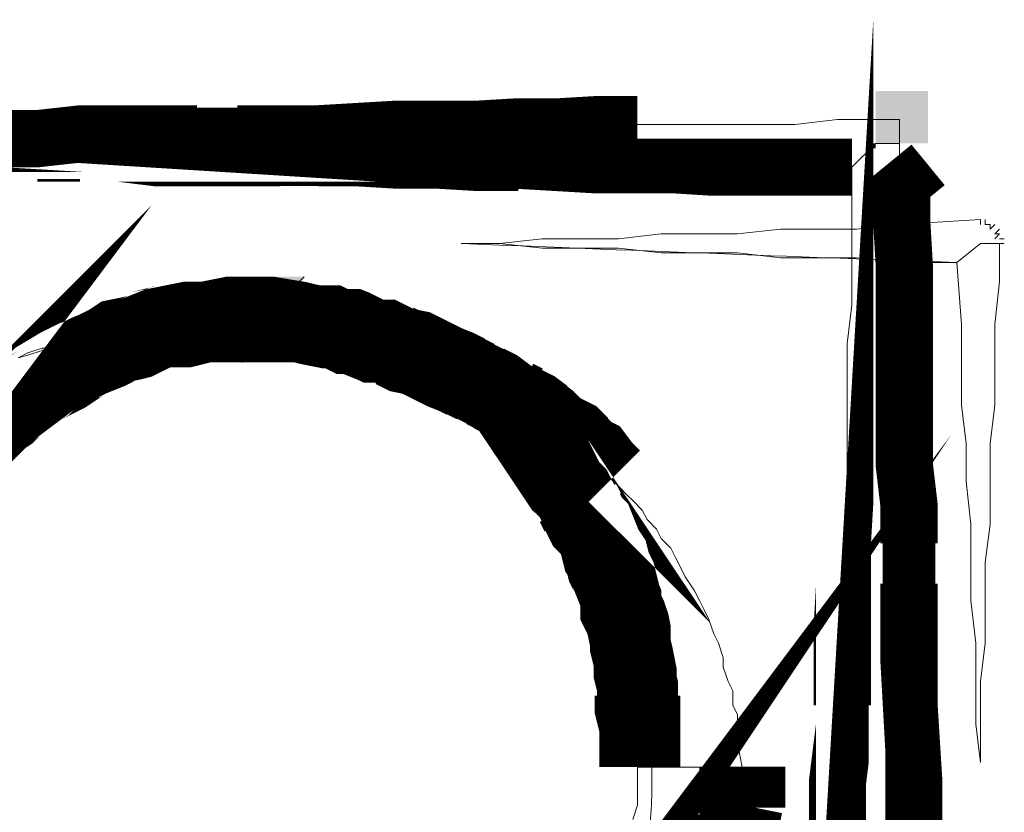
# Model space of a CAD drawing. Header units: millimetres. Extents: x 884 to 1304, y -359 to 61.
# Tile 6 of 10: x 1197.77 to 1206.58, y -313.61 to -306.51. Entities that reach past the tile are written whole.
import ezdxf

# ---------------------------------------------------------------- set-up
doc = ezdxf.new("R2010")
doc.units = ezdxf.units.MM
doc.layers.add('PDF_A-TABELKA', color=7, linetype='Continuous')
doc.layers.add('SQ_TAB TEKST', color=8, linetype='Continuous', lineweight=0)

# ---------------------------------------------------------------- blocks, each defined once
blk = doc.blocks.new('tabelka')
at = {"layer": 'PDF_A-TABELKA', "lineweight": 0}
for points, format in [([(25691.16541965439, -27713.13724197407, 5.115070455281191, 5.115070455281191, 0), (25691.16541965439, -27709.72719500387, 5.115070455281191, 5.115070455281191, 0), (25691.16541965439, -27705.8908921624, 5.115070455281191, 5.115070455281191, 0), (25691.59167552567, -27702.48084519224, 4.688814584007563, 4.688814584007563, 0), (25691.59167552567, -27699.07079822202, 5.115070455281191, 5.115070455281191, 0), (25691.59167552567, -27695.23449538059, 5.115070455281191, 5.115070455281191, 0), (25691.59167552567, -27691.82444841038, 5.115070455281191, 5.115070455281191, 0), (25691.59167552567, -27688.20127350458, 4.688814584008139, 4.688814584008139, 0), (25691.80480346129, -27684.57809859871, 5.115070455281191, 5.115070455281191, 0), (25691.80480346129, -27681.16805162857, 0, 0, 0), (25692.01793139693, -27677.54487672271, 0, 0, 0), (25692.01793139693, -27673.92170181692, 0, 0, 0), (25692.01793139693, -27670.5116548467, 0, 0, 0), (25692.01793139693, -27666.67535200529, 0, 0, 0), (25692.23105933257, -27663.26530503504, 0, 0, 0), (25692.23105933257, -27659.64213012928, 0, 0, 0), (25692.4441872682, -27656.0189552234, 0, 0, 0), (25692.4441872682, -27650.90388476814, 5.115070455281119, 5.115070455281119, 0), (25687.32911681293, -27650.90388476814, 5.115070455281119, 5.115070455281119, 0), (25683.91906984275, -27650.90388476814, 5.115070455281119, 5.115070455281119, 0), (25680.29589493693, -27650.90388476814, 5.115070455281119, 5.115070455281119, 0), (25676.67272003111, -27650.90388476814, 4.688814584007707, 4.688814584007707, 0), (25673.26267306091, -27650.69075683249, 5.115070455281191, 5.115070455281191, 0), (25669.6394981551, -27650.69075683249, 5.115070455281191, 5.115070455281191, 0), (25666.01632324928, -27650.47762889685, 4.688814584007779, 4.688814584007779, 0), (25662.60627627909, -27650.47762889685, 5.115070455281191, 5.115070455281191, 0), (25658.98310137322, -27650.47762889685, 5.115070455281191, 5.115070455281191, 0), (25655.3599264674, -27650.2645009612, 5.115070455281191, 5.115070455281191, 0), (25651.73675156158, -27650.2645009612, 5.115070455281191, 5.115070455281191, 0), (25648.1135766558, -27650.05137302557, 5.115070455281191, 5.115070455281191, 0), (25644.70352968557, -27650.05137302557, 5.075571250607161, 5.075571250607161, 0), (25641.29348271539, -27650.05137302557, 5.115070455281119, 5.115070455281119, 0), (25637.45717987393, -27650.05137302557, 5.115070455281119, 5.115070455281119, 0), (25633.8340049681, -27650.05137302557, 5.115070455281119, 5.115070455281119, 0), (25630.21083006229, -27650.05137302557, 5.115070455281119, 5.115070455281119, 0), (25626.80078309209, -27649.62511715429, 5.115070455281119, 5.115070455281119, 0), (25623.39073612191, -27649.62511715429, 4.688814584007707, 4.688814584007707, 0), (25619.55443328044, -27649.62511715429, 5.115070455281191, 5.115070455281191, 0), (25616.14438631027, -27649.62511715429, 5.115070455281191, 5.115070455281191, 0), (25612.30808346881, -27649.62511715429, 5.115070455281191, 5.115070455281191, 0), (25608.89803649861, -27649.62511715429, 0, 0, 0), (25605.48798952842, -27649.41198921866, 0, 0, 0)], "xyseb"), ([(25583.96206802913, -27648.98573334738, 0, 0, 0), (25580.33889312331, -27648.77260541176, 5.115070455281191, 5.115070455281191, 0), (25583.96206802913, -27648.77260541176, 5.115070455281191, 5.115070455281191, 0)], "xyseb"), ([(25612.30808346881, -27648.34634954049, 5.083785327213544, 5.083785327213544, 0), (25616.14438631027, -27648.34634954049, 5.115070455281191, 5.115070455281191, 0), (25619.55443328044, -27648.34634954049, 5.115070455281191, 5.115070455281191, 0), (25623.39073612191, -27647.92009366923, 5.115070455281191, 5.115070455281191, 0), (25626.80078309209, -27647.92009366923, 5.115070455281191, 5.115070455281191, 0), (25630.21083006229, -27647.92009366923, 5.115070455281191, 5.115070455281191, 0), (25633.8340049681, -27647.92009366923, 4.688814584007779, 4.688814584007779, 0), (25637.45717987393, -27647.92009366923, 5.115070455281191, 5.115070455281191, 0), (25641.29348271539, -27647.92009366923, 5.115070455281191, 5.115070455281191, 0), (25644.70352968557, -27647.70696573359, 4.688814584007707, 4.688814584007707, 0), (25648.1135766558, -27647.70696573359, 5.115070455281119, 5.115070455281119, 0), (25651.73675156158, -27647.49383779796, 5.115070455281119, 5.115070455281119, 0), (25655.3599264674, -27647.49383779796, 5.115070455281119, 5.115070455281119, 0), (25658.98310137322, -27647.49383779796, 5.115070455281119, 5.115070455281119, 0), (25662.60627627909, -27647.28070986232, 5.115070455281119, 5.115070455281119, 0), (25666.01632324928, -27647.28070986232, 5.083785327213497, 5.083785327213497, 0), (25669.6394981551, -27647.06758192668, 5.115070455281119, 5.115070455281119, 0), (25673.26267306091, -27647.06758192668, 0, 0, 0), (25676.67272003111, -27647.06758192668, 0, 0, 0), (25680.29589493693, -27647.06758192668, 0, 0, 0), (25683.91906984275, -27647.06758192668, 0, 0, 0), (25687.32911681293, -27647.06758192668, 0, 0, 0), (25691.16541965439, -27646.64132605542, 0, 0, 0), (25694.57546662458, -27646.64132605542, 0, 0, 0)], "xyseb"), ([(25699.26428120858, -27650.69075683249, 4.688814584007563, 4.688814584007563, 0), (25696.91987391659, -27652.60890825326, 5.115070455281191, 5.115070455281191, 0), (25696.91987391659, -27656.0189552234, 5.115070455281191, 5.115070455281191, 0), (25697.13300185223, -27659.64213012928, 5.115070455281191, 5.115070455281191, 0), (25697.13300185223, -27663.26530503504, 5.115070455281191, 5.115070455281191, 0), (25697.13300185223, -27666.67535200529, 5.115070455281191, 5.115070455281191, 0), (25697.13300185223, -27670.5116548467, 5.115070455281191, 5.115070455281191, 0), (25697.13300185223, -27673.92170181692, 5.115070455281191, 5.115070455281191, 0), (25697.13300185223, -27677.54487672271, 5.115070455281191, 5.115070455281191, 0), (25697.55925772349, -27681.16805162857, 5.115070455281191, 5.115070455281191, 0), (25697.55925772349, -27684.57809859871, 4.688814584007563, 4.688814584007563, 0), (25697.55925772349, -27688.20127350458, 5.115070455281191, 5.115070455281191, 0), (25697.55925772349, -27691.82444841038, 5.115070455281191, 5.115070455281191, 0), (25697.55925772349, -27695.23449538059, 5.115070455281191, 5.115070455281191, 0), (25697.77238565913, -27699.07079822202, 4.688814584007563, 4.688814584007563, 0), (25697.77238565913, -27702.48084519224, 5.115070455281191, 5.115070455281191, 0), (25697.98551359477, -27705.8908921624, 5.115070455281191, 5.115070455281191, 0), (25697.98551359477, -27709.72719500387, 5.115070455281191, 5.115070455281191, 0), (25697.98551359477, -27713.13724197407, 4.688814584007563, 4.688814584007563, 0)], "xyseb"), ([(25637.88343574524, -27664.54407264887, 7.672605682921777, 7.672605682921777, 0), (25636.81779606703, -27664.54407264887, 7.672605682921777, 7.672605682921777, 0), (25635.75215638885, -27664.54407264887, 7.246349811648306, 7.246349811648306, 0), (25634.68651671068, -27664.75720058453, 7.246349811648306, 7.246349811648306, 0), (25633.62087703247, -27664.75720058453, 7.434469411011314, 7.434469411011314, 0), (25632.5552373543, -27664.97032852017, 7.815724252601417, 7.815724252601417, 0), (25631.70272561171, -27665.1834564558, 7.243841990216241, 7.243841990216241, 0), (25630.63708593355, -27665.1834564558, 7.243841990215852, 7.243841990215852, 0), (25629.57144625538, -27665.60971232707, 7.43446941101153, 7.43446941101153, 0), (25628.71893451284, -27666.03596819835, 7.53521042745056, 7.53521042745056, 0), (25627.86642277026, -27666.24909613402, 7.53521042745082, 7.53521042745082, 0), (25626.80078309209, -27666.46222406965, 7.535210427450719, 7.535210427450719, 0), (25626.1613992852, -27666.88847994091, 7.535210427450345, 7.535210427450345, 0), (25625.30888754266, -27667.31473581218, 7.434469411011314, 7.434469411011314, 0), (25624.24324786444, -27667.74099168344, 7.434469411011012, 7.434469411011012, 0), (25623.39073612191, -27668.16724755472, 7.535210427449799, 7.535210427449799, 0), (25622.53822437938, -27668.59350342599, 7.815724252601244, 7.815724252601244, 0), (25621.89884057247, -27669.01975929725, 7.815724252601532, 7.815724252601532, 0), (25621.04632882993, -27669.44601516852, 7.625096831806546, 7.625096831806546, 0), (25619.98068915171, -27670.08539897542, 7.625096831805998, 7.625096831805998, 0), (25619.34130534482, -27670.72478278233, 7.243841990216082, 7.243841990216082, 0), (25618.48879360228, -27671.36416658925, 7.43446941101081, 7.43446941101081, 0), (25617.84940979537, -27671.79042246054, 7.246349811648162, 7.246349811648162, 0), (25617.21002598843, -27672.42980626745, 7.43446941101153, 7.43446941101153, 0), (25616.57064218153, -27672.85606213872, 7.246349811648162, 7.246349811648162, 0), (25615.71813043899, -27673.7085738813, 7.672605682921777, 7.672605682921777, 0), (25615.07874663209, -27674.13482975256, 7.246349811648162, 7.246349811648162, 0), (25614.43936282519, -27674.77421355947, 0, 0, 0), (25613.79997901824, -27675.626725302, 0, 0, 0)], "xyseb"), ([(25637.67030780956, -27664.54407264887, 7.672605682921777, 7.672605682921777, 0), (25638.73594748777, -27664.54407264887, 7.672605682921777, 7.672605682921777, 0), (25639.80158716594, -27664.54407264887, 7.672605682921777, 7.672605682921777, 0), (25640.86722684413, -27664.54407264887, 7.672605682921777, 7.672605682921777, 0), (25641.71973858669, -27664.54407264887, 7.246349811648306, 7.246349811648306, 0), (25642.99850620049, -27664.75720058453, 7.243841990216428, 7.243841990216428, 0), (25643.85101794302, -27664.97032852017, 7.246349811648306, 7.246349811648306, 0), (25644.9166576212, -27665.1834564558, 7.434469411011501, 7.434469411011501, 0), (25645.98229729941, -27665.1834564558, 7.246349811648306, 7.246349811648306, 0), (25646.83480904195, -27665.60971232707, 7.625096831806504, 7.625096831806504, 0), (25647.68732078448, -27665.60971232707, 7.625096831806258, 7.625096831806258, 0), (25648.7529604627, -27666.03596819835, 7.434469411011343, 7.434469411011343, 0), (25649.60547220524, -27666.46222406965, 7.434469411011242, 7.434469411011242, 0), (25650.67111188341, -27666.46222406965, 7.434469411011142, 7.434469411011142, 0), (25651.52362362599, -27666.88847994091, 7.625096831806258, 7.625096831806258, 0), (25652.37613536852, -27667.31473581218, 7.625096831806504, 7.625096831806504, 0), (25653.4417750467, -27667.52786374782, 7.625096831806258, 7.625096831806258, 0), (25654.29428678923, -27667.95411961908, 7.625096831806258, 7.625096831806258, 0), (25655.14679853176, -27668.38037549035, 7.625096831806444, 7.625096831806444, 0), (25655.99931027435, -27668.80663136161, 7.625096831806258, 7.625096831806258, 0), (25657.06494995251, -27669.23288723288, 7.625096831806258, 7.625096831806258, 0), (25657.91746169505, -27669.65914310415, 7.535210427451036, 7.535210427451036, 0), (25658.76997343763, -27670.08539897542, 7.434469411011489, 7.434469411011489, 0), (25659.62248518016, -27670.5116548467, 7.535210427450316, 7.535210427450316, 0), (25660.47499692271, -27670.93791071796, 7.5352104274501, 7.5352104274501, 0), (25661.32750866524, -27671.5772945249, 7.243841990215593, 7.243841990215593, 0), (25662.18002040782, -27672.00355039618, 7.836618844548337, 7.836618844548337, 0), (25663.03253215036, -27672.42980626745, 7.535210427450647, 7.535210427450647, 0), (25663.8850438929, -27672.85606213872, 7.53521042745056, 7.53521042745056, 0), (25664.73755563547, -27673.49544594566, 7.434469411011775, 7.434469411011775, 0), (25665.59006737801, -27674.13482975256, 7.243841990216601, 7.243841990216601, 0), (25666.22945118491, -27674.77421355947, 7.4344694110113, 7.4344694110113, 0), (25667.08196292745, -27675.20046943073, 7.625096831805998, 7.625096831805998, 0), (25667.93447466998, -27676.05298117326, 7.548460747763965, 7.548460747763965, 0), (25668.57385847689, -27676.69236498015, 7.434469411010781, 7.434469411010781, 0), (25669.42637021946, -27677.11862085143, 7.246349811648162, 7.246349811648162, 0), (25670.06575402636, -27677.97113259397, 7.246349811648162, 7.246349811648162, 0), (25670.9182657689, -27678.82364433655, 0, 0, 0), (25671.55764957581, -27679.46302814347, 0, 0, 0), (25672.1970333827, -27680.31553988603, 0, 0, 0), (25672.83641718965, -27680.95492369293, 0, 0, 0), (25673.68892893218, -27681.80743543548, 0, 0, 0), (25674.11518480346, -27682.65994717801, 0, 0, 0), (25674.96769654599, -27683.2993309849, 0, 0, 0), (25675.3939524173, -27684.15184272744, 0, 0, 0), (25676.0333362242, -27685.00435447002, 0, 0, 0), (25676.67272003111, -27685.85686621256, 0, 0, 0), (25677.312103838, -27686.92250589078, 0, 0, 0), (25677.73835970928, -27687.77501763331, 0, 0, 0), (25678.16461558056, -27688.84065731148, 0, 0, 0), (25678.80399938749, -27689.69316905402, 0, 0, 0), (25679.23025525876, -27690.54568079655, 0, 0, 0), (25679.65651113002, -27691.61132047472, 0, 0, 0), (25680.08276700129, -27692.67696015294, 0, 0, 0), (25680.29589493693, -27693.52947189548, 0, 0, 0), (25680.7221508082, -27694.59511157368, 0, 0, 0), (25681.14840667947, -27695.87387918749, 0, 0, 0), (25681.57466255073, -27696.72639093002, 0, 0, 0), (25681.57466255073, -27697.79203060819, 0, 0, 0), (25682.000918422, -27698.85767028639, 0, 0, 0), (25682.000918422, -27700.13643790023, 0, 0, 0), (25682.21404635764, -27701.20207757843, 0, 0, 0), (25682.42717429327, -27702.48084519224, 0, 0, 0), (25678.80399938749, -27703.75961280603, 0, 0, 0)], "xyseb"), ([(25673.47580099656, -27704.61212454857, 7.246349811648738, 7.246349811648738, 0), (25673.47580099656, -27703.75961280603, 7.246349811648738, 7.246349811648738, 0), (25673.47580099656, -27702.9071010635, 7.246349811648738, 7.246349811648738, 0), (25673.47580099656, -27701.84146138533, 7.246349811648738, 7.246349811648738, 0), (25673.47580099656, -27700.9889496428, 7.246349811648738, 7.246349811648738, 0), (25673.47580099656, -27700.13643790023, 7.672605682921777, 7.672605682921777, 0), (25673.26267306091, -27699.28392615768, 7.672605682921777, 7.672605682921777, 0), (25673.26267306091, -27698.21828647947, 7.246349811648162, 7.246349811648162, 0), (25673.26267306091, -27697.36577473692, 7.246349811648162, 7.246349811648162, 0), (25673.04954512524, -27696.51326299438, 7.434469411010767, 7.434469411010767, 0), (25673.04954512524, -27695.66075125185, 7.246349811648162, 7.246349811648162, 0), (25672.83641718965, -27694.59511157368, 7.243841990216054, 7.243841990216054, 0), (25672.62328925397, -27693.74259983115, 7.233802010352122, 7.233802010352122, 0), (25672.62328925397, -27692.89008808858, 7.43446941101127, 7.43446941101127, 0), (25672.41016131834, -27691.82444841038, 7.434469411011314, 7.434469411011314, 0), (25672.1970333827, -27691.18506460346, 7.434469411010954, 7.434469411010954, 0), (25671.77077751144, -27690.33255286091, 7.233802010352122, 7.233802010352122, 0), (25671.77077751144, -27689.48004111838, 7.243841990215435, 7.243841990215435, 0), (25671.34452164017, -27688.41440144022, 7.535210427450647, 7.535210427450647, 0), (25671.13139370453, -27687.56188969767, 7.535210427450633, 7.535210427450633, 0), (25670.70513783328, -27686.70937795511, 7.53521042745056, 7.53521042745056, 0), (25670.49200989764, -27685.85686621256, 7.535210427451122, 7.535210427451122, 0), (25670.06575402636, -27685.21748240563, 7.243841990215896, 7.243841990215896, 0), (25669.85262609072, -27684.36497066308, 7.233802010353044, 7.233802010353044, 0), (25669.42637021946, -27683.2993309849, 7.434469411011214, 7.434469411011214, 0), (25668.78698641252, -27682.65994717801, 7.434469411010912, 7.434469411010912, 0), (25668.36073054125, -27681.80743543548, 7.625096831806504, 7.625096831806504, 0), (25667.93447466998, -27680.95492369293, 7.246349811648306, 7.246349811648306, 0), (25667.50821879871, -27680.1024119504, 7.243841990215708, 7.243841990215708, 0), (25666.86883499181, -27679.46302814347, 7.246349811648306, 7.246349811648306, 0), (25666.44257912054, -27678.61051640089, 7.672605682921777, 7.672605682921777, 0), (25666.01632324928, -27677.97113259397, 0, 0, 0), (25665.1638115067, -27677.11862085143, 0, 0, 0), (25664.73755563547, -27676.47923704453, 0, 0, 0), (25664.09817182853, -27675.626725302, 0, 0, 0), (25663.24566008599, -27674.98734149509, 0, 0, 0), (25662.81940421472, -27674.34795768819, 0, 0, 0), (25662.18002040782, -27673.7085738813, 0, 0, 0), (25661.32750866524, -27672.85606213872, 0, 0, 0), (25660.68812485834, -27672.42980626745, 0, 0, 0), (25659.8356131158, -27671.79042246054, 0, 0, 0), (25659.19622930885, -27671.15103865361, 0, 0, 0), (25658.34371756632, -27670.5116548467, 0, 0, 0), (25657.49120582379, -27670.08539897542, 0, 0, 0), (25656.85182201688, -27669.44601516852, 0, 0, 0), (25655.99931027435, -27669.01975929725, 0, 0, 0), (25655.14679853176, -27668.59350342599, 0, 0, 0), (25654.08115885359, -27667.95411961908, 0, 0, 0), (25653.4417750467, -27667.52786374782, 0, 0, 0), (25652.58926330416, -27667.31473581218, 0, 0, 0), (25651.52362362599, -27666.88847994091, 0, 0, 0), (25650.67111188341, -27666.46222406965, 0, 0, 0), (25649.60547220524, -27666.24909613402, 0, 0, 0), (25648.7529604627, -27666.03596819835, 0, 0, 0), (25647.68732078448, -27665.60971232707, 0, 0, 0), (25646.83480904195, -27665.60971232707, 0, 0, 0), (25645.98229729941, -27665.1834564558, 0, 0, 0), (25644.9166576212, -27665.1834564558, 0, 0, 0), (25643.85101794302, -27664.97032852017, 0, 0, 0), (25642.99850620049, -27664.75720058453, 0, 0, 0), (25641.71973858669, -27664.54407264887, 0, 0, 0), (25640.86722684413, -27664.54407264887, 0, 0, 0)], "xyseb"), ([(25617.42315392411, -27671.36416658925), (25618.27566566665, -27670.5116548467), (25619.12817740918, -27670.08539897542), (25619.98068915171, -27669.65914310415), (25620.8332008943, -27669.23288723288), (25621.68571263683, -27668.80663136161), (25622.96448025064, -27668.38037549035), (25623.81699199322, -27667.95411961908), (25624.66950373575, -27667.52786374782), (25625.52201547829, -27667.52786374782), (25626.80078309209, -27667.10160787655), (25627.65329483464, -27666.67535200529), (25628.5058065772, -27666.67535200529), (25629.35831831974, -27666.24909613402), (25630.63708593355, -27666.24909613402), (25631.48959767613, -27665.82284026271), (25632.76836528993, -27665.82284026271), (25633.62087703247, -27665.82284026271), (25634.473388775, -27665.82284026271), (25635.75215638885, -27665.39658439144), (25636.6046681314, -27665.39658439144), (25637.88343574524, -27665.39658439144), (25638.73594748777, -27665.82284026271), (25640.01471510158, -27665.82284026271), (25640.86722684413, -27665.82284026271), (25641.71973858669, -27665.82284026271), (25642.99850620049, -27666.24909613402), (25643.85101794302, -27666.24909613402), (25645.12978555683, -27666.67535200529), (25645.98229729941, -27666.67535200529), (25646.83480904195, -27667.10160787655), (25647.68732078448, -27667.52786374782), (25648.96608839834, -27667.52786374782), (25649.81860014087, -27667.95411961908), (25650.67111188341, -27668.38037549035), (25651.52362362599, -27668.80663136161), (25652.37613536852, -27669.23288723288), (25653.22864711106, -27669.65914310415), (25654.08115885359, -27670.08539897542), (25655.3599264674, -27670.5116548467), (25656.21243820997, -27671.36416658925), (25657.06494995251, -27671.79042246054), (25657.49120582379, -27672.21667833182), (25658.34371756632, -27673.06919007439), (25659.19622930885, -27673.49544594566), (25660.04874105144, -27673.92170181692), (25660.90125279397, -27674.77421355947), (25661.75376453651, -27675.626725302), (25662.18002040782, -27676.05298117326), (25663.03253215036, -27676.90549291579), (25663.88504389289, -27677.75800465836), (25664.31129976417, -27678.18426052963), (25665.1638115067, -27679.03677227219), (25665.59006737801, -27679.88928401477), (25666.44257912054, -27680.74179575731), (25666.86883499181, -27681.59430749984), (25667.29509086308, -27682.44681924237), (25668.14760260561, -27683.2993309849), (25668.57385847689, -27684.15184272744), (25669.00011434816, -27685.00435447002), (25669.42637021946, -27685.85686621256), (25669.85262609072, -27686.70937795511), (25670.70513783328, -27687.56188969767), (25671.13139370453, -27688.41440144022), (25671.55764957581, -27689.69316905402), (25671.55764957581, -27690.54568079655), (25671.98390544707, -27691.39819253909), (25672.41016131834, -27692.67696015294), (25672.83641718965, -27693.52947189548), (25672.83641718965, -27694.38198363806), (25673.26267306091, -27695.66075125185), (25673.68892893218, -27696.51326299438), (25673.68892893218, -27697.79203060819), (25674.11518480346, -27698.64454235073), (25674.11518480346, -27699.49705409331), (25674.11518480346, -27700.77582170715), (25674.11518480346, -27702.05458932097), (25674.54144067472, -27702.9071010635), (25674.54144067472, -27704.1858686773), (25674.54144067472, -27705.03838041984, -0.4172873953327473), (25636.6046681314, -27744.68017644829, -0.4142135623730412), (25599.09415145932, -27705.03838041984)], "xyb"), ([(25662.39314834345, -27733.1712679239, 7.672605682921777, 7.672605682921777, 0), (25663.03253215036, -27732.31875618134, 0, 0, 0), (25663.45878802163, -27731.67937237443, 0, 0, 0)], "xyseb"), ([(25609.7505482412, -27731.4662444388, 7.672605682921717, 7.672605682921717, 0), (25610.17680411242, -27732.10562824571, 0, 0, 0), (25610.81618791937, -27732.95813998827, 0, 0, 0)], "xyseb")]:
    blk.add_lwpolyline(points, format=format, dxfattribs=at)
for points in [[(25616.14438631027, -27648.34634954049), (25619.55443328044, -27648.34634954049), (25623.39073612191, -27647.92009366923), (25626.80078309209, -27647.92009366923), (25630.21083006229, -27647.92009366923), (25634.04713290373, -27647.92009366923), (25637.45717987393, -27647.92009366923), (25641.29348271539, -27647.92009366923), (25644.70352968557, -27647.49383779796), (25648.1135766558, -27647.49383779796), (25651.94987949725, -27647.49383779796), (25655.3599264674, -27647.49383779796), (25658.76997343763, -27647.49383779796), (25662.60627627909, -27647.49383779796), (25666.01632324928, -27647.49383779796), (25669.85262609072, -27647.06758192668), (25673.26267306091, -27647.06758192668), (25676.67272003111, -27647.06758192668), (25680.50902287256, -27647.06758192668), (25683.91906984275, -27647.06758192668), (25687.32911681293, -27647.06758192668), (25691.16541965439, -27646.64132605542), (25694.57546662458, -27646.64132605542), (25696.70674598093, -27646.64132605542), (25696.70674598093, -27648.77260541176), (25694.57546662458, -27648.77260541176), (25692.4441872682, -27650.90388476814), (25687.32911681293, -27650.90388476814), (25683.91906984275, -27650.90388476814), (25680.50902287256, -27650.90388476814), (25676.67272003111, -27650.90388476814), (25673.26267306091, -27650.47762889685), (25669.85262609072, -27650.47762889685), (25666.01632324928, -27650.47762889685), (25662.60627627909, -27650.47762889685), (25658.76997343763, -27650.47762889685), (25655.3599264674, -27650.47762889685), (25651.94987949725, -27650.47762889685), (25648.1135766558, -27650.05137302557), (25644.70352968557, -27650.05137302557), (25641.29348271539, -27650.05137302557), (25637.45717987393, -27650.05137302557), (25634.04713290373, -27650.05137302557), (25630.21083006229, -27650.05137302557), (25626.80078309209, -27649.62511715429), (25623.39073612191, -27649.62511715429), (25619.55443328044, -27649.62511715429), (25616.14438631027, -27649.62511715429)], [(25691.16541965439, -27709.72719500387), (25691.16541965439, -27705.8908921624), (25691.59167552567, -27702.48084519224), (25691.59167552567, -27699.07079822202), (25691.59167552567, -27695.23449538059), (25691.59167552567, -27691.82444841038), (25691.59167552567, -27687.98814556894), (25692.01793139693, -27684.57809859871), (25692.01793139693, -27681.16805162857), (25692.01793139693, -27677.33174878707), (25692.01793139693, -27673.92170181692), (25692.01793139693, -27670.5116548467), (25692.01793139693, -27666.67535200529), (25692.4441872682, -27663.26530503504), (25692.4441872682, -27659.42900219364), (25692.4441872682, -27656.0189552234), (25692.4441872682, -27650.90388476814), (25694.57546662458, -27648.77260541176), (25696.70674598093, -27648.77260541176), (25696.70674598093, -27652.60890825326), (25696.70674598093, -27656.0189552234), (25697.13300185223, -27659.42900219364), (25697.13300185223, -27663.26530503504), (25697.13300185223, -27666.67535200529), (25697.13300185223, -27670.5116548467), (25697.13300185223, -27673.92170181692), (25697.13300185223, -27677.33174878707), (25697.55925772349, -27681.16805162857), (25697.55925772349, -27684.57809859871), (25697.55925772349, -27687.98814556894), (25697.55925772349, -27691.82444841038), (25697.55925772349, -27695.23449538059), (25697.98551359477, -27699.07079822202), (25697.98551359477, -27702.48084519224), (25697.98551359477, -27705.8908921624), (25697.98551359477, -27709.72719500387)], [(25705.23186340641, -27656.44521109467), (25705.23186340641, -27656.44521109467)], [(25705.23186340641, -27656.44521109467), (25705.23186340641, -27656.44521109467)], [(25636.17841226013, -27667.95411961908), (25643.42476207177, -27660.70776980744)], [(25637.88343574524, -27668.38037549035), (25637.88343574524, -27660.70776980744)], [(25617.84940979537, -27667.95411961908), (25618.7019215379, -27667.74099168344), (25619.98068915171, -27667.31473581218), (25620.8332008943, -27666.88847994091), (25621.89884057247, -27666.46222406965), (25622.751352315, -27666.46222406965), (25623.60386405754, -27666.03596819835), (25624.66950373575, -27665.82284026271), (25625.52201547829, -27665.60971232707), (25626.58765515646, -27665.39658439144), (25627.44016689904, -27665.1834564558), (25628.71893451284, -27664.97032852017), (25629.57144625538, -27664.97032852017), (25630.63708593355, -27664.75720058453), (25631.70272561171, -27664.75720058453), (25632.5552373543, -27664.54407264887), (25633.8340049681, -27664.54407264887), (25634.68651671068, -27664.54407264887), (25635.75215638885, -27664.54407264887), (25636.6046681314, -27664.54407264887), (25637.88343574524, -27664.54407264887), (25636.6046681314, -27664.54407264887), (25635.75215638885, -27664.54407264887), (25634.89964464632, -27664.54407264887), (25633.62087703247, -27664.97032852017), (25632.76836528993, -27664.97032852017), (25631.91585354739, -27664.97032852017), (25630.63708593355, -27665.39658439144), (25629.78457419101, -27665.82284026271), (25628.93206244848, -27665.82284026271), (25628.0795507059, -27666.24909613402), (25626.80078309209, -27666.67535200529), (25625.94827134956, -27667.10160787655), (25625.09575960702, -27667.10160787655), (25624.24324786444, -27667.52786374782), (25623.39073612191, -27667.95411961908), (25622.53822437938, -27668.38037549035), (25621.68571263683, -27669.23288723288), (25620.8332008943, -27669.65914310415), (25619.98068915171, -27670.08539897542), (25619.55443328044, -27670.5116548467), (25618.7019215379, -27671.36416658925), (25617.84940979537, -27671.79042246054)], [(25617.84940979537, -27667.95411961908), (25618.7019215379, -27667.52786374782), (25619.98068915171, -27667.10160787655), (25620.8332008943, -27667.10160787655), (25621.68571263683, -27666.67535200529), (25622.53822437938, -27666.24909613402), (25623.81699199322, -27666.24909613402), (25624.66950373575, -27665.82284026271), (25625.52201547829, -27665.82284026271), (25626.80078309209, -27665.39658439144), (25627.65329483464, -27665.39658439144), (25628.5058065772, -27664.97032852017), (25629.78457419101, -27664.97032852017), (25630.63708593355, -27664.97032852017), (25631.48959767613, -27664.54407264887), (25632.76836528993, -27664.54407264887), (25633.62087703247, -27664.54407264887), (25634.89964464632, -27664.54407264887), (25635.75215638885, -27664.54407264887), (25636.6046681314, -27664.54407264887), (25637.88343574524, -27664.54407264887), (25637.88343574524, -27664.11781677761), (25637.88343574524, -27664.54407264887), (25637.88343574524, -27664.11781677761), (25637.88343574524, -27664.54407264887), (25638.73594748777, -27664.54407264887), (25640.01471510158, -27664.54407264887), (25640.86722684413, -27664.54407264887), (25641.71973858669, -27664.54407264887), (25642.99850620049, -27664.97032852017), (25643.85101794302, -27664.97032852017), (25644.70352968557, -27664.97032852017), (25645.98229729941, -27665.39658439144), (25646.83480904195, -27665.39658439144), (25647.68732078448, -27665.82284026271), (25648.96608839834, -27665.82284026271), (25649.81860014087, -27666.24909613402), (25650.67111188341, -27666.67535200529), (25651.52362362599, -27666.67535200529), (25652.37613536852, -27667.10160787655), (25653.65490298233, -27667.52786374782), (25654.50741472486, -27667.95411961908), (25655.3599264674, -27668.38037549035), (25656.21243820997, -27668.80663136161), (25657.06494995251, -27669.23288723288), (25657.91746169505, -27669.65914310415), (25658.76997343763, -27670.08539897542), (25659.62248518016, -27670.5116548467), (25660.47499692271, -27670.93791071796), (25661.32750866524, -27671.36416658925), (25662.18002040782, -27671.79042246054), (25663.03253215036, -27672.64293420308), (25663.88504389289, -27673.06919007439), (25664.73755563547, -27673.49544594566), (25665.59006737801, -27673.92170181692), (25666.44257912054, -27674.77421355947), (25667.29509086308, -27675.20046943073), (25667.72134673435, -27676.05298117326), (25668.57385847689, -27676.47923704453), (25669.42637021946, -27677.33174878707), (25670.27888196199, -27678.18426052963), (25670.70513783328, -27678.61051640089), (25671.55764957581, -27679.46302814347), (25672.41016131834, -27680.31553988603), (25672.83641718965, -27680.74179575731), (25673.68892893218, -27681.59430749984), (25674.11518480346, -27682.44681924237), (25674.96769654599, -27683.2993309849), (25675.3939524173, -27684.15184272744), (25676.24646415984, -27685.00435447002), (25676.67272003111, -27685.85686621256), (25677.09897590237, -27686.70937795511), (25677.52523177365, -27687.56188969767), (25678.37774351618, -27688.84065731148), (25678.80399938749, -27689.69316905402), (25679.23025525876, -27690.54568079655), (25679.65651113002, -27691.39819253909), (25680.08276700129, -27692.67696015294), (25680.50902287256, -27693.52947189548), (25680.93527874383, -27694.80823950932), (25680.93527874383, -27695.66075125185), (25681.3615346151, -27696.93951886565), (25681.78779048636, -27697.79203060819), (25681.78779048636, -27699.07079822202), (25682.21404635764, -27699.92330996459), (25682.21404635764, -27701.20207757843), (25682.21404635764, -27702.48084519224), (25682.64030222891, -27704.61212454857), (25682.21404635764, -27704.61212454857), (25682.64030222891, -27704.61212454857), (25677.95148764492, -27704.61212454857), (25673.26267306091, -27704.61212454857), (25673.26267306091, -27703.75961280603), (25673.68892893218, -27702.9071010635), (25673.68892893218, -27702.05458932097), (25673.26267306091, -27700.77582170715), (25673.26267306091, -27699.92330996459), (25673.26267306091, -27699.07079822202), (25673.26267306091, -27698.21828647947), (25673.26267306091, -27697.36577473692), (25673.26267306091, -27696.51326299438), (25672.83641718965, -27695.66075125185), (25672.83641718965, -27694.80823950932), (25672.83641718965, -27693.95572776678), (25672.41016131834, -27692.67696015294), (25672.41016131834, -27691.82444841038), (25671.98390544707, -27690.97193666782), (25671.98390544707, -27690.11942492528), (25671.55764957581, -27689.26691318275), (25671.55764957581, -27688.41440144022), (25671.13139370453, -27687.56188969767), (25670.70513783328, -27686.70937795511), (25670.27888196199, -27685.85686621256), (25670.27888196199, -27685.00435447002), (25669.85262609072, -27684.15184272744), (25669.42637021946, -27683.2993309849), (25669.00011434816, -27682.44681924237), (25668.57385847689, -27681.59430749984), (25668.14760260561, -27681.16805162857), (25667.29509086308, -27680.31553988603), (25666.86883499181, -27679.46302814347), (25666.44257912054, -27678.61051640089), (25666.01632324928, -27677.75800465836), (25665.1638115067, -27677.33174878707), (25664.73755563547, -27676.47923704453), (25663.88504389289, -27675.626725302), (25663.45878802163, -27675.20046943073), (25662.60627627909, -27674.34795768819), (25662.18002040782, -27673.49544594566), (25661.32750866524, -27673.06919007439), (25660.47499692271, -27672.21667833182), (25660.04874105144, -27671.79042246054), (25659.19622930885, -27671.36416658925), (25658.34371756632, -27670.5116548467), (25657.49120582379, -27670.08539897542), (25656.63869408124, -27669.65914310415), (25655.78618233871, -27669.23288723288), (25654.93367059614, -27668.38037549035), (25654.08115885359, -27667.95411961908), (25653.22864711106, -27667.52786374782), (25652.37613536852, -27667.10160787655), (25651.52362362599, -27667.10160787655), (25650.67111188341, -27666.67535200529), (25649.81860014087, -27666.24909613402), (25648.96608839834, -27665.82284026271), (25647.68732078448, -27665.82284026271), (25646.83480904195, -27665.39658439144), (25645.98229729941, -27665.39658439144), (25644.70352968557, -27664.97032852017), (25643.85101794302, -27664.97032852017), (25642.99850620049, -27664.97032852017), (25641.71973858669, -27664.54407264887), (25640.86722684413, -27664.54407264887), (25640.01471510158, -27664.54407264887), (25638.73594748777, -27664.54407264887), (25637.88343574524, -27664.54407264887), (25637.88343574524, -27664.11781677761)], [(25639.58845923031, -27664.54407264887), (25640.01471510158, -27664.11781677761)], [(25672.83641718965, -27709.3009391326), (25673.26267306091, -27708.02217151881), (25673.26267306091, -27707.16965977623), (25673.26267306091, -27706.31714803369), (25673.26267306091, -27705.46463629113), (25673.26267306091, -27704.61212454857), (25677.95148764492, -27704.61212454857), (25682.64030222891, -27704.61212454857), (25682.64030222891, -27705.8908921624), (25682.64030222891, -27706.74340390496), (25682.64030222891, -27708.02217151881), (25682.64030222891, -27709.3009391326)], [(25678.80399938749, -27704.61212454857), (25686.47660507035, -27704.61212454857), (25678.80399938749, -27704.61212454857)]]:
    blk.add_lwpolyline(points, dxfattribs=at)
blk.add_lwpolyline([(25657.49120582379, -27657.72397870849), (25660.90125279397, -27657.72397870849), (25664.73755563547, -27657.29772283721), (25668.14760260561, -27657.29772283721), (25671.55764957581, -27657.29772283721), (25675.3939524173, -27656.87146696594), (25678.80399938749, -27656.87146696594), (25682.21404635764, -27656.87146696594), (25686.05034919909, -27656.44521109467), (25689.46039616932, -27656.44521109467), (25692.87044313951, -27656.44521109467), (25696.70674598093, -27656.0189552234), (25703.95309579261, -27655.59269935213), (25703.95309579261, -27656.0189552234), (25703.95309579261, -27655.59269935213), (25703.95309579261, -27656.0189552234), (25703.95309579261, -27655.59269935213), (25696.70674598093, -27656.0189552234), (25692.87044313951, -27656.44521109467), (25689.46039616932, -27656.44521109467), (25686.05034919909, -27656.44521109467), (25682.21404635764, -27656.87146696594), (25678.80399938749, -27656.87146696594), (25675.3939524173, -27656.87146696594), (25671.55764957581, -27657.29772283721), (25668.14760260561, -27657.29772283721), (25664.73755563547, -27657.29772283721), (25660.90125279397, -27657.72397870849), (25657.49120582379, -27657.72397870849), (25660.90125279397, -27657.72397870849), (25664.73755563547, -27658.15023457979), (25668.14760260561, -27658.15023457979), (25671.55764957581, -27658.15023457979), (25675.3939524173, -27658.57649045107), (25678.80399938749, -27658.57649045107), (25682.21404635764, -27658.57649045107), (25686.05034919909, -27659.00274632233), (25689.46039616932, -27659.00274632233), (25692.87044313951, -27659.00274632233), (25696.70674598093, -27659.42900219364), (25701.82181643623, -27659.42900219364), (25703.95309579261, -27657.72397870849), (25705.65811927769, -27657.72397870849), (25706.08437514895, -27657.72397870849), (25705.65811927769, -27657.72397870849), (25705.65811927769, -27661.13402567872), (25705.23186340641, -27664.97032852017), (25705.23186340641, -27668.38037549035), (25705.23186340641, -27672.21667833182), (25704.80560753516, -27675.626725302), (25704.80560753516, -27679.03677227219), (25704.80560753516, -27682.87307511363), (25704.37935166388, -27686.28312208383), (25704.37935166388, -27689.69316905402), (25704.37935166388, -27693.52947189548), (25703.95309579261, -27696.93951886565), (25703.95309579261, -27700.77582170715), (25703.95309579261, -27704.1858686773), (25703.52683992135, -27700.77582170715), (25703.52683992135, -27696.93951886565), (25703.52683992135, -27693.52947189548), (25703.10058405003, -27689.69316905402), (25703.10058405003, -27686.28312208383), (25703.10058405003, -27682.87307511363), (25702.67432817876, -27679.03677227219), (25702.67432817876, -27675.626725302), (25702.24807230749, -27672.21667833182), (25702.24807230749, -27668.38037549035), (25702.24807230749, -27664.97032852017), (25701.82181643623, -27659.42900219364, -0.001479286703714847)], format="xyb", close=True, dxfattribs=at)
for points in [[(25704.80560753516, -27656.44521109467), (25705.23186340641, -27656.0189552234), (25704.80560753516, -27656.44521109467), (25704.80560753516, -27656.0189552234), (25704.37935166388, -27656.0189552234), (25704.37935166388, -27655.59269935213), (25704.37935166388, -27656.0189552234), (25704.37935166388, -27655.59269935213), (25704.37935166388, -27656.0189552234), (25704.80560753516, -27656.0189552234), (25704.80560753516, -27656.44521109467), (25705.23186340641, -27656.0189552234)], [(25705.23186340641, -27657.29772283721), (25705.65811927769, -27656.87146696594), (25705.23186340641, -27656.87146696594), (25705.65811927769, -27656.44521109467), (25705.23186340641, -27656.87146696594), (25705.65811927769, -27656.44521109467), (25705.23186340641, -27656.87146696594), (25705.65811927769, -27656.87146696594)], [(25703.95309579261, -27657.72397870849), (25705.65811927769, -27657.72397870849), (25705.65811927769, -27661.13402567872), (25705.23186340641, -27664.97032852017), (25705.23186340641, -27668.38037549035), (25705.23186340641, -27672.21667833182), (25704.80560753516, -27675.626725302), (25704.80560753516, -27679.03677227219), (25704.80560753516, -27682.87307511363), (25704.37935166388, -27686.28312208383), (25704.37935166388, -27689.69316905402), (25704.37935166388, -27693.52947189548), (25703.95309579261, -27696.93951886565), (25703.95309579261, -27700.77582170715), (25703.95309579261, -27704.1858686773), (25703.52683992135, -27700.77582170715), (25703.52683992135, -27696.93951886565), (25703.52683992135, -27693.52947189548), (25703.10058405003, -27689.69316905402), (25703.10058405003, -27686.28312208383), (25703.10058405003, -27682.87307511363), (25702.67432817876, -27679.03677227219), (25702.67432817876, -27675.626725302), (25702.24807230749, -27672.21667833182), (25702.24807230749, -27668.38037549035), (25702.24807230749, -27664.97032852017), (25701.82181643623, -27659.42900219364)], [(25706.08437514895, -27657.29772283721), (25705.65811927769, -27657.29772283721)]]:
    blk.add_lwpolyline(points, close=True, dxfattribs=at)
at = {"layer": 'PDF_A-TABELKA', "lineweight": 25}
for points in [[(25636.6046681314, -27665.39658439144), (25636.6046681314, -27665.39658439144)], [(25674.54144067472, -27705.03838041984), (25674.54144067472, -27705.03838041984)]]:
    blk.add_lwpolyline(points, dxfattribs=at)
at = {"layer": 'PDF_A-TABELKA', "lineweight": 0}
for points, const_width in [([(25682.64030222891, -27704.61212454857), (25682.64030222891, -27705.8908921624), (25682.64030222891, -27706.95653184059), (25682.64030222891, -27708.23529945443)], 7.672605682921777), ([(25682.64030222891, -27708.02217151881), (25682.42717429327, -27709.08781119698), (25682.42717429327, -27710.15345087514), (25682.21404635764, -27711.43221848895), (25682.000918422, -27712.49785816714), (25678.16461558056, -27712.49785816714)], 7.246349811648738)]:
    blk.add_lwpolyline(points, dxfattribs=dict(at, const_width=const_width))
at = {"layer": 'PDF_A-TABELKA', "transparency": 33554559}
for points in [[(25694.57546662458, -27648.77260541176), (25694.57546662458, -27644.08379082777), (25699.26428120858, -27644.08379082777)], [(25694.57546662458, -27648.77260541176), (25699.26428120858, -27644.08379082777), (25699.26428120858, -27648.77260541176)], [(25694.57546662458, -27648.77260541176), (25694.14921075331, -27649.19886128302), (25694.57546662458, -27649.19886128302)], [(25694.57546662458, -27648.77260541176), (25694.14921075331, -27648.77260541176), (25694.14921075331, -27649.19886128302)], [(25638.73594748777, -27668.38037549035), (25638.73594748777, -27660.70776980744), (25637.88343574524, -27668.38037549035)], [(25638.73594748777, -27660.70776980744), (25637.88343574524, -27668.38037549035), (25637.88343574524, -27660.70776980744)], [(25638.73594748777, -27665.82284026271), (25638.73594748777, -27660.70776980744), (25643.42476207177, -27660.70776980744)], [(25641.29348271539, -27663.69156090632), (25643.42476207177, -27661.13402567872), (25641.29348271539, -27660.70776980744)], [(25641.29348271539, -27663.69156090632), (25640.44097097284, -27668.38037549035), (25636.17841226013, -27667.95411961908)], [(25638.73594748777, -27665.82284026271), (25636.17841226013, -27668.38037549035), (25638.73594748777, -27668.38037549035)]]:
    blk.add_solid(points, dxfattribs=at)

msp = doc.modelspace()

# ---------------------------------------------------------------- block references
at = {"layer": 'SQ_TAB TEKST', "lineweight": 35, "xscale": 0.1, "yscale": 0.1, "zscale": 0.1}
msp.add_blockref('tabelka', (-1364.032130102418, 2457.259845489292), dxfattribs=at)

doc.saveas('drawing.dxf')
